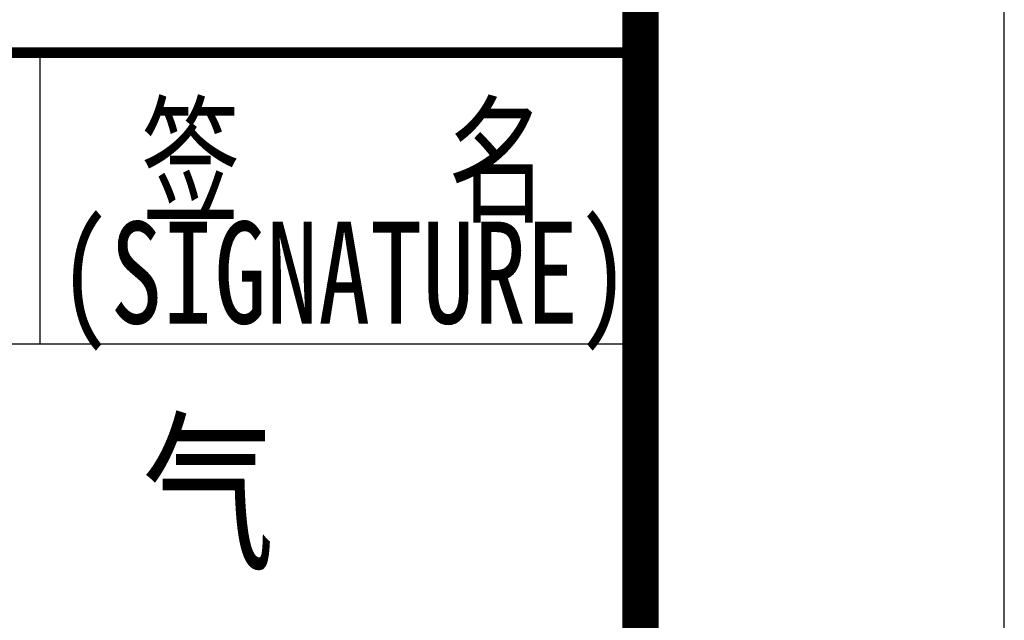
# Model space of a CAD drawing. Extents: x 427948 to 764348, y 274849 to 601549.
# Tile 192 of 212: x 761642 to 764348, y 468490 to 470140. Entities that reach past the tile are written whole.
import ezdxf
from ezdxf.enums import TextEntityAlignment as Align

# ---------------------------------------------------------------- set-up
doc = ezdxf.new("R2010")
doc.units = 0
doc.header["$LTSCALE"] = 1000
doc.header["$MEASUREMENT"] = 0
doc.layers.get('0').update_dxf_attribs({"linetype": 'CONTINUOUS'})
doc.layers.add('PUB_TITLE', color=4, linetype='CONTINUOUS')
doc.layers.add('TK', color=7, linetype='CONTINUOUS')
doc.styles.add('-宋体', font='txt', dxfattribs={"width": 0.8})
doc.styles.add('TKHZ1', font='txt', dxfattribs={"width": 0.8})

# ---------------------------------------------------------------- blocks, each defined once
blk = doc.blocks.new('24')
at = {"color": 4}
blk.add_line((-1110888.9, 145318.9), (-1110888.9, 202718.9), dxfattribs=at)
at = {"layer": 'PUB_TITLE'}
for p, q in [((-1110888.9, 145318.9), (-1110888.9, 202718.9)), ((-1112538.9, 160518.9), (-1112538.9, 161318.9)), ((-1116488.9, 160518.9), (-1110888.9, 160518.9))]:
    blk.add_line(p, q, dxfattribs=at)
at = {"layer": 'PUB_TITLE', "linetype": 'Continuous'}
blk.add_lwpolyline([(-1193988.9, 144318.9), (-1109888.9, 144318.9), (-1109888.9, 203718.9), (-1193988.9, 203718.9)], close=True, dxfattribs=at)
at = {"layer": 'PUB_TITLE', "linetype": 'Continuous', "const_width": 100}
blk.add_lwpolyline([(-1191488.9, 145318.9), (-1110888.9, 145318.9), (-1110888.9, 202718.9), (-1191488.9, 202718.9)], close=True, dxfattribs=at)
at = {"layer": 'PUB_TITLE', "linetype": 'Continuous', "const_width": 80}
blk.add_lwpolyline([(-1110888.9, 145318.9), (-1110888.9, 202718.9)], dxfattribs=at)
at = {"layer": 'PUB_TITLE', "const_width": 29.8}
blk.add_lwpolyline([(-1116488.9, 161318.9), (-1110888.9, 161318.9)], dxfattribs=at)
at = {"layer": 'TK', "style": '-宋体', "width": 0.75}
for s, p in [('签    名', (-1111702.9, 161028.7)), ('(SIGNATURE)', (-1111702.9, 160693.3))]:
    blk.add_text(s, height=280, dxfattribs=at).set_placement(p, align=Align.MIDDLE)
at = {"layer": 'TK', "style": 'TKHZ1', "width": 0.8}
blk.add_text('电   气', height=350, dxfattribs=at).set_placement((-1112543.5, 159934.4), align=Align.CENTER)

msp = doc.modelspace()

# ---------------------------------------------------------------- block references
msp.add_blockref('24', (1874236.9, 308730.5))

doc.saveas('drawing.dxf')
